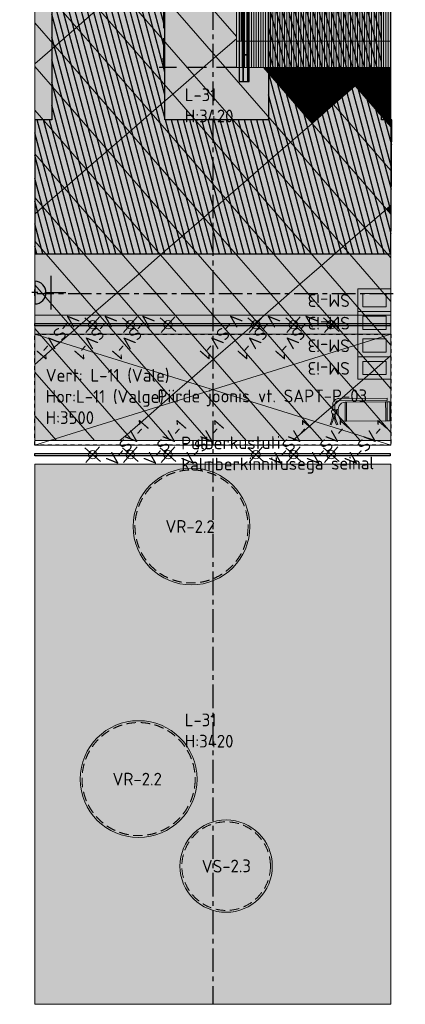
# Model space of a CAD drawing. Header units: millimetres. Extents: x -3074 to 179405, y -22 to 114374.
# Tile 6 of 184: x 128940 to 133032, y 45756 to 56208. Entities that reach past the tile are written whole.
import ezdxf

# ---------------------------------------------------------------- set-up
doc = ezdxf.new("R2010")
doc.units = ezdxf.units.MM
for name, pattern in [('Center', [400, 250, -50, 50, -50]), ('Hidden 100.00_ 50.00', [150, 100, -50]), ('Hidden Line', [317.5, 211.666667, -105.833333]), ('Hidden_100', [80, 40, -40])]:
    doc.linetypes.add(name, pattern=pattern)
doc.layers.get('0').update_dxf_attribs({"true_color": 0x000000})
for name, color, linetype, true_color in [('_SA-ELEKTER_pistikupesad', 7, 'Continuous', 0x9900cc), ('_SA-KUJA', 1, 'Continuous', 0xff0000), ('_SA-KUJA_hatch', 7, 'Continuous', 0xffd9d9), ('_SA-LAGI_katuseaknad', 7, 'Hidden_100', 0x0000bf), ('_SA-LAGI_tekst', 7, 'Continuous', 0x7f4f3f), ('_SA-PIIRE', 7, 'Continuous', 0x000000), ('_SA-SISUSTUS_DIM', 1, 'Continuous', 0xff0000), ('_SA-TREPP_tekst', 7, 'Continuous', 0x000000), ('_SA-VALGUSTUS_abi', 7, 'Center', 0xff9f7f)]:
    doc.layers.add(name, color=color, linetype=linetype, true_color=true_color)
for name, color, linetype, lineweight, true_color in [('_SA-LAGI', 7, 'Continuous', 9, 0x5b5b5b), ('_SA-LAGI_abi', 250, 'Continuous', 9, 0x333333), ('_SA-LAGI_hatch', 7, 'Continuous', 5, 0x787878), ('_SA-PORAND', 7, 'Continuous', 9, 0x5b5b5b), ('_SA-PORAND_hatch', 254, 'Continuous', 9, 0xbebebe), ('_SA-SISUSTUS_lahtine', 7, 'Continuous', 18, 0x7f4f3f), ('_SA-VALGUSTUS', 20, 'Continuous', 13, 0xff3f00)]:
    doc.layers.add(name, color=color, linetype=linetype, lineweight=lineweight, true_color=true_color)
doc.styles.add('DIN Pro Light-Light', font='txt')
doc.styles.add('DIN Pro Medium-Medium', font='txt')
doc.dimstyles.new('INP_100_DIM', dxfattribs={"dimtxt": 135, "dimasz": 100, "dimexe": 50, "dimexo": 0.5, "dimgap": 20, "dimtad": 0, "dimtih": 1, "dimtoh": 1, "dimdec": 0, "dimzin": 1, "dimdsep": 46, "dimtxsty": 'DIN Pro Light-Light', "dimcen": 2.5, "dimadec": 1, "dimazin": 1, "dimtfac": 1, "dimtdec": 4, "dimtix": 1, "dimtofl": 0, "dimtmove": 1, "dimatfit": 3, "dimfxl": 1, "dimtolj": 1, "dimtzin": 1, "dimarcsym": 0})
pattern_1 = [(0, (0, 0), (0, 0.125), [])]

# ---------------------------------------------------------------- blocks, each defined once
blk = doc.blocks.new('SM-i3')
at = {"color": 0, "linetype": 'ByBlock', "lineweight": -2}
for points in [[(0, -120), (0, 120), (-350, 120), (-350, -120)], [(-50, -70), (-50, 70), (-300, 70), (-300, -70)]]:
    blk.add_lwpolyline(points, close=True, dxfattribs=at)
at = {"color": 0, "linetype": 'ByBlock', "lineweight": -2, "insert": (311, 71), "char_height": 135, "width": 1240.3, "attachment_point": 2, "style": 'DIN Pro Medium-Medium'}
blk.add_mtext('SM-i3', dxfattribs=at)
blk = doc.blocks.new('_SA pistik(syvistatud) x1')
at = {"linetype": 'ByBlock', "lineweight": -2}
blk.add_hatch(color=0, dxfattribs=at).paths.add_polyline_path([(-80.2, 0), (80, 0), (80, 1.8), (79.9, 3.5), (79.8, 5.3), (79.6, 7.1), (79.4, 9), (79.2, 10.8), (78.9, 12.6), (78.5, 14.5), (78.1, 16.3), (77.7, 18.2), (77.2, 20), (76.7, 21.9), (76.1, 23.7), (75.5, 25.5), (74.8, 27.4), (74.1, 29.2), (73.3, 31), (72.5, 32.8), (71.7, 34.6), (70.7, 36.4), (69.8, 38.2), (68.8, 39.9), (67.7, 41.7), (66.6, 43.4), (65.5, 45), (64.3, 46.7), (63, 48.3), (61.7, 49.9), (60.4, 51.5), (59.1, 53), (57.6, 54.5), (56.2, 56), (54.7, 57.4), (53.2, 58.8), (51.7, 60.1), (50.1, 61.4), (48.5, 62.7), (46.8, 63.9), (45.1, 65.1), (43.4, 66.2), (41.7, 67.3), (40, 68.3), (38.2, 69.3), (36.5, 70.3), (34.7, 71.2), (32.8, 72), (31, 72.8), (29.2, 73.5), (27.4, 74.2), (25.5, 74.9), (23.7, 75.5), (21.8, 76), (19.9, 76.5), (18.1, 77), (16.2, 77.4), (14.4, 77.8), (12.5, 78.1), (10.7, 78.4), (8.9, 78.6), (7.1, 78.8), (5.3, 78.9), (3.5, 79), (1.7, 79.1), (-0.1, 79.1), (-1.9, 79.1), (-3.6, 79), (-5.4, 78.9), (-7.2, 78.8), (-9.1, 78.6), (-10.9, 78.4), (-12.7, 78.1), (-14.6, 77.8), (-16.4, 77.4), (-18.3, 77), (-20.1, 76.5), (-22, 76), (-23.8, 75.5), (-25.7, 74.9), (-27.5, 74.2), (-29.4, 73.5), (-31.2, 72.8), (-33, 72), (-34.8, 71.2), (-36.6, 70.3), (-38.4, 69.3), (-40.2, 68.3), (-41.9, 67.3), (-43.6, 66.2), (-45.3, 65.1), (-47, 63.9), (-48.6, 62.7), (-50.3, 61.4), (-51.8, 60.1), (-53.4, 58.8), (-54.9, 57.4), (-56.4, 56), (-57.8, 54.5), (-59.2, 53), (-60.6, 51.5), (-61.9, 49.9), (-63.2, 48.3), (-64.4, 46.7), (-65.6, 45), (-66.8, 43.4), (-67.9, 41.7), (-69, 39.9), (-70, 38.2), (-70.9, 36.4), (-71.8, 34.6), (-72.7, 32.8), (-73.5, 31), (-74.3, 29.2), (-75, 27.4), (-75.7, 25.5), (-76.3, 23.7), (-76.9, 21.9), (-77.4, 20), (-77.9, 18.2), (-78.3, 16.3), (-78.7, 14.5), (-79.1, 12.6), (-79.4, 10.8), (-79.6, 9), (-79.8, 7.1), (-80, 5.3), (-80.1, 3.5), (-80.2, 1.8)], flags=0)
at = {"color": 0, "linetype": 'ByBlock', "lineweight": -2}
for p, q in [((0, 70.7), (0, 218.6)), ((-120, 114.6), (120, 114.6)), ((0, 22), (0, -22)), ((22, 0), (-22, 0))]:
    blk.add_line(p, q, dxfattribs=at)
blk.add_lwpolyline([(-80.2, 0), (80, 0, 0.986995)], format="xyb", close=True, dxfattribs=at)
blk = doc.blocks.new('tulekustuti')
for points in [[(125, 550), (124, 550), (122, 550), (118, 550), (112, 550), (106, 550), (100, 550), (94, 550), (88, 550), (82, 550), (78, 550), (75, 550), (56, 547), (38, 540), (22, 528), (10, 513), (3, 494), (0, 475), (0, 475), (1, 475), (12, 475), (28, 475), (49, 475), (74, 475), (100, 475), (126, 475), (151, 475), (172, 475), (188, 475), (199, 475), (200, 475), (200, 475), (197, 494), (190, 513), (178, 528), (162, 540), (144, 547)], [(216, 30), (216, 30), (218, 30), (220, 30), (222, 30), (225, 30), (228, 30), (231, 30), (234, 30), (236, 30), (238, 30), (240, 30), (240, 543), (239, 551), (238, 560), (235, 568), (231, 575), (227, 582), (221, 588), (215, 594), (208, 598), (201, 602), (193, 605), (184, 606), (176, 607), (122, 607), (124, 601), (125, 595), (124, 589), (122, 583), (176, 583), (181, 583), (186, 582), (191, 580), (196, 578), (200, 575), (204, 571), (208, 567), (211, 563), (213, 558), (215, 553), (216, 548), (216, 543)], [(200, 460), (199, 460), (188, 460), (172, 460), (151, 460), (126, 460), (100, 460), (74, 460), (49, 460), (28, 460), (12, 460), (1, 460), (0, 460), (0, 45), (1, 45), (12, 45), (28, 45), (49, 45), (74, 45), (100, 45), (126, 45), (151, 45), (172, 45), (188, 45), (199, 45), (200, 45)], [(100, 30), (74, 30), (49, 30), (28, 30), (12, 30), (1, 30), (0, 30), (0, 0), (3, 0), (13, 0), (29, 0), (50, 0), (74, 0), (100, 0), (126, 0), (150, 0), (171, 0), (187, 0), (197, 0), (200, 0), (200, 30), (199, 30), (188, 30), (172, 30), (151, 30), (126, 30)]]:
    blk.add_hatch(color=0).paths.add_polyline_path(points, flags=0)
at = {"color": 0, "linetype": 'Continuous', "lineweight": 20}
for p, q in [((-34, 635), (-40, 623)), ((-18, 628), (-34, 635)), ((-1, 622), (-18, 628)), ((-40, 623), (-23, 616)), ((-40, 567), (-23, 574)), ((-34, 555), (-40, 567)), ((-18, 562), (-34, 555)), ((-23, 616), (-5, 609)), ((-23, 574), (-5, 581)), ((-1, 568), (-18, 562)), ((-5, 609), (13, 604)), ((-5, 581), (13, 586)), ((16, 617), (-1, 622)), ((16, 573), (-1, 568)), ((10, 513), (22, 528)), ((13, 604), (31, 600)), ((13, 586), (31, 590)), ((34, 613), (16, 617)), ((34, 577), (16, 573)), ((22, 528), (38, 540)), ((31, 600), (50, 597)), ((31, 590), (50, 593)), ((51, 610), (34, 613)), ((51, 580), (34, 577)), ((38, 540), (56, 547)), ((50, 597), (68, 596)), ((50, 593), (68, 594)), ((69, 609), (51, 610)), ((69, 581), (51, 580)), ((56, 547), (75, 550)), ((68, 596), (75, 595)), ((68, 594), (75, 595)), ((79, 608), (69, 609)), ((79, 582), (69, 581)), ((76, 601), (75, 595)), ((75, 595), (76, 589)), ((75, 550), (75, 565)), ((76, 565), (75, 565)), ((76, 550), (75, 550)), ((78, 608), (76, 601)), ((76, 589), (78, 582)), ((78, 565), (76, 565)), ((78, 550), (76, 550)), ((82, 613), (78, 608)), ((78, 582), (82, 577)), ((82, 565), (78, 565)), ((82, 550), (78, 550)), ((88, 617), (82, 613)), ((82, 577), (88, 573)), ((88, 565), (82, 565)), ((88, 550), (82, 550)), ((85, 565), (85, 575)), ((94, 619), (88, 617)), ((88, 573), (94, 571)), ((94, 565), (88, 565)), ((94, 550), (88, 550)), ((100, 620), (94, 619)), ((94, 571), (100, 570)), ((100, 565), (94, 565)), ((100, 550), (94, 550)), ((106, 619), (100, 620)), ((100, 570), (106, 571)), ((106, 565), (100, 565)), ((106, 550), (100, 550)), ((112, 617), (106, 619)), ((106, 571), (112, 573)), ((112, 565), (106, 565)), ((112, 550), (106, 550)), ((118, 613), (112, 617)), ((112, 573), (118, 577)), ((118, 565), (112, 565)), ((118, 550), (112, 550)), ((115, 565), (115, 575)), ((122, 608), (118, 613)), ((118, 577), (122, 582)), ((122, 565), (118, 565)), ((122, 550), (118, 550)), ((124, 601), (122, 608)), ((176, 607), (122, 607)), ((122, 582), (124, 589)), ((176, 583), (122, 583)), ((124, 565), (122, 565)), ((124, 550), (122, 550)), ((125, 595), (124, 601)), ((124, 589), (125, 595)), ((125, 565), (124, 565)), ((125, 550), (124, 550)), ((125, 550), (125, 565)), ((144, 547), (125, 550)), ((162, 540), (144, 547)), ((178, 528), (162, 540)), ((184, 606), (176, 607)), ((181, 583), (176, 583)), ((190, 513), (178, 528)), ((186, 582), (181, 583)), ((193, 605), (184, 606)), ((191, 580), (186, 582)), ((196, 578), (191, 580)), ((201, 602), (193, 605)), ((200, 575), (196, 578)), ((204, 571), (200, 575)), ((208, 598), (201, 602)), ((208, 567), (204, 571)), ((215, 594), (208, 598)), ((211, 563), (208, 567)), ((213, 558), (211, 563)), ((215, 553), (213, 558)), ((221, 588), (215, 594)), ((216, 548), (215, 553)), ((216, 543), (216, 548)), ((216, 30), (216, 543)), ((227, 582), (221, 588)), ((231, 575), (227, 582)), ((235, 568), (231, 575)), ((238, 560), (235, 568)), ((239, 551), (238, 560)), ((240, 543), (239, 551)), ((240, 30), (240, 543)), ((-2, 460), (-2, 475)), ((1, 475), (-2, 475)), ((1, 460), (-2, 460)), ((0, 475), (3, 494)), ((0, 475), (0, 475)), ((0, 45), (0, 460)), ((12, 475), (1, 475)), ((12, 460), (1, 460)), ((3, 494), (10, 513)), ((28, 475), (12, 475)), ((28, 460), (12, 460)), ((49, 475), (28, 475)), ((49, 460), (28, 460)), ((74, 475), (49, 475)), ((74, 460), (49, 460)), ((100, 475), (74, 475)), ((100, 460), (74, 460)), ((126, 475), (100, 475)), ((126, 460), (100, 460)), ((151, 475), (126, 475)), ((151, 460), (126, 460)), ((172, 475), (151, 475)), ((172, 460), (151, 460)), ((188, 475), (172, 475)), ((188, 460), (172, 460)), ((199, 475), (188, 475)), ((199, 460), (188, 460)), ((197, 494), (190, 513)), ((200, 475), (197, 494)), ((202, 475), (199, 475)), ((202, 460), (199, 460)), ((200, 475), (200, 475)), ((200, 45), (200, 460)), ((202, 460), (202, 475)), ((-2, 30), (-2, 45)), ((1, 45), (-2, 45)), ((1, 30), (-2, 30)), ((0, 0), (0, 30)), ((3, 0), (0, 0)), ((12, 45), (1, 45)), ((12, 30), (1, 30)), ((13, 0), (3, 0)), ((28, 45), (12, 45)), ((28, 30), (12, 30)), ((29, 0), (13, 0)), ((49, 45), (28, 45)), ((49, 30), (28, 30)), ((50, 0), (29, 0)), ((74, 45), (49, 45)), ((74, 30), (49, 30)), ((74, 0), (50, 0)), ((100, 45), (74, 45)), ((100, 30), (74, 30)), ((100, 0), (74, 0)), ((126, 45), (100, 45)), ((126, 30), (100, 30)), ((126, 0), (100, 0)), ((151, 45), (126, 45)), ((151, 30), (126, 30)), ((150, 0), (126, 0)), ((171, 0), (150, 0)), ((172, 45), (151, 45)), ((172, 30), (151, 30)), ((187, 0), (171, 0)), ((188, 45), (172, 45)), ((188, 30), (172, 30)), ((197, 0), (187, 0)), ((199, 45), (188, 45)), ((199, 30), (188, 30)), ((200, 0), (197, 0)), ((202, 45), (199, 45)), ((202, 30), (199, 30)), ((200, 0), (200, 30)), ((202, 30), (202, 45)), ((216, 30), (216, 30)), ((216, 30), (218, 30)), ((218, 30), (220, 30)), ((220, 30), (222, 30)), ((222, 30), (225, 30)), ((225, 30), (228, 30)), ((228, 30), (231, 30)), ((231, 30), (234, 30)), ((234, 30), (236, 30)), ((236, 30), (238, 30)), ((238, 30), (240, 30)), ((240, 30), (240, 30))]:
    blk.add_line(p, q, dxfattribs=at)
blk = doc.blocks.new('VR-2.2')
at = {"color": 0, "lineweight": -2}
blk.add_circle((0, 0), 620, dxfattribs=at)
at = {"color": 0, "linetype": 'Hidden 100.00_ 50.00', "lineweight": -2}
blk.add_circle((0, 0), 600, dxfattribs=at)
at = {"color": 0, "lineweight": -2, "insert": (-277, 67), "char_height": 135, "width": 1378.03, "attachment_point": 1, "style": 'DIN Pro Medium-Medium'}
blk.add_mtext('VR-2.2', dxfattribs=at)
blk = doc.blocks.new('VS-2.3')
at = {"color": 0}
blk.add_circle((0, -490), 490, dxfattribs=at)
at = {"color": 0, "linetype": 'Hidden 100.00_ 50.00', "lineweight": -2}
blk.add_circle((0, -490), 470, dxfattribs=at)
at = {"color": 0, "lineweight": -2, "insert": (-259, -422), "char_height": 135, "width": 1352.95, "attachment_point": 1, "style": 'DIN Pro Medium-Medium'}
blk.add_mtext('VS-2.3', dxfattribs=at)
blk = doc.blocks.new('V-SV-1')
at = {"color": 0, "linetype": 'ByBlock', "lineweight": -2}
for p, q in [((0, -110), (0, 110)), ((-110, 0), (110, 0))]:
    blk.add_line(p, q, dxfattribs=at)
blk.add_circle((0, 0), 45, dxfattribs=at)
at = {"color": 0, "linetype": 'ByBlock', "lineweight": -2, "insert": (50, -131), "char_height": 135, "width": 1373.61, "attachment_point": 1, "style": 'DIN Pro Medium-Medium'}
blk.add_mtext('V-SV-1', dxfattribs=at)
blk = doc.blocks.new('*D671')
at = {"layer": '_SA-SISUSTUS_DIM', "color": 0, "linetype": 'Hidden Line', "lineweight": -2}
for p, q in [((131239, 64960), (130419, 64960)), ((130469, 64860), (130469, 60465)), ((130469, 55800), (130469, 60195)), ((131239, 55700), (130419, 55700))]:
    blk.add_line(p, q, dxfattribs=at)
at = {"layer": '_SA-SISUSTUS_DIM', "color": 0}
for points in [[(130486, 64860), (130452, 64860), (130469, 64960)], [(130452, 55800), (130486, 55800), (130469, 55700)]]:
    blk.add_solid(points, dxfattribs=at)
at = {"layer": 'Defpoints', "color": 0}
for p in [(131240, 64960), (130469, 55700), (131240, 55700)]:
    blk.add_point(p, dxfattribs=at)
at = {"layer": '_SA-SISUSTUS_DIM', "color": 0, "insert": (130469, 60330), "char_height": 135, "attachment_point": 5, "style": 'DIN Pro Light-Light'}
blk.add_mtext('\\A1;9260', dxfattribs=at)

msp = doc.modelspace()

# ---------------------------------------------------------------- hatches: boundary and pattern name
at = {"layer": '_SA-KUJA_hatch'}
h = msp.add_hatch(dxfattribs=at)
h.set_pattern_fill('Hatch1', color=256, scale=500, angle=285, style=0, pattern_type=2)
h.set_pattern_definition([(285, (0, 0), (60.370364, 16.17619), [])])
h.paths.add_polyline_path([(130480.3, 69056.5), (130480.3, 55146.1), (131580.2, 55146.1), (131580.2, 61307.5), (132780.2, 61920), (132780.2, 55146.1), (132890, 55146.1), (132880, 53721.5), (129100, 53721.5), (129100, 55146.1), (129280.3, 55146.1), (129280.3, 69056.5), (122910, 69056.5), (122910, 70256.5), (134083.2, 70256.5), (168131.4, 99854.1), (168609.9, 100270.1), (164958.9, 104473.2), (165864.5, 105260.5), (170389.6, 100054.9), (169907.3, 99635.6), (169928.7, 99607.7), (169019.7, 98824.4), (168916.1, 98946.2), (134531.9, 69056.5)], flags=0)
at = {"layer": '_SA-LAGI_hatch'}
h = msp.add_hatch(dxfattribs=at)
h.set_pattern_fill('Squares', color=256, scale=200, style=0, pattern_type=2)
h.set_pattern_definition([(0, (0, 0), (0, 50), [50, -50]), (90, (0, 0), (-50, 3e-15), [50, -50])])
h.paths.add_polyline_path([(129100, 53070), (132880, 53070), (132880, 57480), (129100, 57480)], flags=0)
h = msp.add_hatch(dxfattribs=at)
h.set_pattern_fill('Squares', color=256, scale=200, style=0, pattern_type=2)
h.set_pattern_definition([(1e-07, (0, 0), (-1e-07, 50), [50, -50]), (90, (0, 0), (-50, -1e-07), [50, -50])])
h.paths.add_polyline_path([(132880, 45755.9), (129100, 45755.9), (129100, 51490), (132880, 51490)], flags=0)
at = {"layer": '_SA-PORAND_hatch', "true_color": 0xffbf00}
h = msp.add_hatch(dxfattribs=at)
h.set_pattern_fill('Hatch1', color=40, scale=200, angle=90, style=0, pattern_type=2)
h.set_pattern_definition([(90, (0, 0), (-25, 2e-15), [])])
h.paths.add_polyline_path([(131290, 55700), (132880, 55700), (132880, 64910), (131290, 64910)], flags=0)
at = {"layer": '_SA-PORAND_hatch', "true_color": 0xfafafa}
for points in [[(129100, 56637.5), (129544.4, 56126.2), (129773.9, 56325.6), (129100, 57100.8)], [(131240, 56029.2), (130462.1, 56924), (130232.7, 56724.5), (131022.6, 55815.9), (131240, 56004.8)], [(131022.6, 55815.9), (130232.7, 56724.5), (130003.3, 56525.1), (130793.2, 55616.4)], [(129100, 56174.1), (129315, 55926.8), (129544.4, 56126.2), (129100, 56637.5)], [(130793.2, 55616.4), (130003.3, 56525.1), (129773.9, 56325.6), (130563.7, 55417)], [(130334.3, 55217.5), (129544.4, 56126.2), (129315, 55926.8), (130104.9, 55018.1)], [(131812.5, 54907.2), (131022.6, 55815.9), (130793.2, 55616.4), (131583.1, 54707.8)], [(131583.1, 54707.8), (130793.2, 55616.4), (130563.7, 55417), (131353.6, 54508.3)], [(132880, 55069.3), (132500.8, 55505.5), (132271.4, 55306.1), (132880, 54605.9)], [(129100, 54784), (129416.6, 54419.8), (129646, 54619.2), (129100, 55247.3)], [(130894.8, 54109.4), (130104.9, 55018.1), (129875.5, 54818.7), (130665.3, 53910)], [(130206.5, 53511.1), (129416.6, 54419.8), (129187.2, 54220.3), (129977.1, 53311.7)], [(131914.1, 53400.2), (131124.2, 54308.9), (130894.8, 54109.4), (131684.7, 53200.8)], [(129100, 53857.2), (129747.6, 53112.2), (129977.1, 53311.7), (129187.2, 54220.3), (129100, 54144.6)], [(131455.2, 53001.3), (130665.3, 53910), (130435.9, 53710.5), (131225.8, 52801.9)], [(132880, 53215.8), (132373, 53799.1), (132143.5, 53599.6), (132880, 52752.4)], [(132880, 52752.4), (132143.5, 53599.6), (131914.1, 53400.2), (132704, 52491.5), (132880, 52644.5)], [(130996.4, 52602.4), (130206.5, 53511.1), (129977.1, 53311.7), (130766.9, 52403)], [(130766.9, 52403), (129977.1, 53311.7), (129747.6, 53112.2), (130537.5, 52203.5)], [(132474.6, 52292.1), (131684.7, 53200.8), (131455.2, 53001.3), (132245.1, 52092.6)], [(130537.5, 52203.5), (129747.6, 53112.2), (129518.2, 52912.8), (130308.1, 52004.1)], [(129100, 52549.2), (129288.8, 52713.3), (129100, 52930.5)], [(132015.7, 51893.2), (131225.8, 52801.9), (130996.4, 52602.4), (131746.1, 51740), (131839.5, 51740)], [(131746.1, 51740), (130996.4, 52602.4), (130766.9, 52403), (131343.3, 51740)], [(132880, 52644.5), (132704, 52491.5), (132880, 52289.1)], [(129100, 52467.1), (129732.1, 51740), (129329.3, 51740), (129100, 52003.7)], [(131343.3, 51740), (130766.9, 52403), (130537.5, 52203.5), (130940.5, 51740)]]:
    msp.add_hatch(color=7, dxfattribs=at).paths.add_polyline_path(points, flags=0)
at = {"layer": '_SA-PORAND_hatch', "true_color": 0xdcdcdc}
for points in [[(131240, 56492.5), (130691.6, 57123.4), (130462.1, 56924), (131240, 56029.2)], [(129100, 55710.7), (129875.5, 54818.7), (130104.9, 55018.1), (129315, 55926.8), (129100, 55739.9)], [(129100, 55247.3), (129646, 54619.2), (129875.5, 54818.7), (129100, 55710.7)], [(132602.4, 53998.5), (131812.5, 54907.2), (131583.1, 54707.8), (132373, 53799.1)], [(130665.3, 53910), (129875.5, 54818.7), (129646, 54619.2), (130435.9, 53710.5)], [(132373, 53799.1), (131583.1, 54707.8), (131353.6, 54508.3), (132143.5, 53599.6)], [(132143.5, 53599.6), (131353.6, 54508.3), (131124.2, 54308.9), (131914.1, 53400.2)], [(132880, 54142.6), (132831.8, 54198), (132602.4, 53998.5), (132880, 53679.2)], [(132880, 53679.2), (132602.4, 53998.5), (132373, 53799.1), (132880, 53215.8)], [(129100, 53393.8), (129518.2, 52912.8), (129747.6, 53112.2), (129100, 53857.2)], [(131225.8, 52801.9), (130435.9, 53710.5), (130206.5, 53511.1), (130996.4, 52602.4)], [(132704, 52491.5), (131914.1, 53400.2), (131684.7, 53200.8), (132474.6, 52292.1)], [(130004.3, 51740), (130078.7, 51804.7), (129288.8, 52713.3), (129100, 52549.2), (129100, 52467.1), (129732.1, 51740)], [(132880, 51825.7), (132474.6, 52292.1), (132245.1, 52092.6), (132551.7, 51740), (132880, 51740)], [(132551.7, 51740), (132245.1, 52092.6), (132015.7, 51893.2), (132148.9, 51740)], [(129100, 52003.7), (129099.5, 51740.4), (129329.3, 51740)], [(130537.7, 51740), (130308.1, 52004.1), (130078.7, 51804.7), (130134.9, 51740)], [(132148.9, 51740), (132015.7, 51893.2), (131839.5, 51740)]]:
    msp.add_hatch(color=254, dxfattribs=at).paths.add_polyline_path(points, flags=0)
at = {"layer": '_SA-PORAND_hatch', "true_color": 0xebebeb}
for points in [[(130563.7, 55417), (129773.9, 56325.6), (129544.4, 56126.2), (130334.3, 55217.5)], [(129100, 55739.9), (129315, 55926.8), (129100, 56174.1)], [(131353.6, 54508.3), (130563.7, 55417), (130334.3, 55217.5), (131124.2, 54308.9)], [(132880, 54605.9), (132271.4, 55306.1), (132041.9, 55106.6), (132831.8, 54198), (132880, 54239.8)], [(131124.2, 54308.9), (130334.3, 55217.5), (130104.9, 55018.1), (130894.8, 54109.4)], [(132831.8, 54198), (132041.9, 55106.6), (131812.5, 54907.2), (132602.4, 53998.5)], [(129100, 54320.6), (129187.2, 54220.3), (129416.6, 54419.8), (129100, 54784)], [(130435.9, 53710.5), (129646, 54619.2), (129416.6, 54419.8), (130206.5, 53511.1)], [(129100, 54144.6), (129187.2, 54220.3), (129100, 54320.6)], [(132880, 54239.8), (132831.8, 54198), (132880, 54142.6)], [(131684.7, 53200.8), (130894.8, 54109.4), (130665.3, 53910), (131455.2, 53001.3)], [(129100, 52930.5), (129288.8, 52713.3), (129518.2, 52912.8), (129100, 53393.8)], [(132245.1, 52092.6), (131455.2, 53001.3), (131225.8, 52801.9), (132015.7, 51893.2)], [(130308.1, 52004.1), (129518.2, 52912.8), (129288.8, 52713.3), (130078.7, 51804.7)], [(132880, 52289.1), (132704, 52491.5), (132474.6, 52292.1), (132880, 51825.7)], [(130940.5, 51740), (130537.5, 52203.5), (130308.1, 52004.1), (130537.7, 51740)], [(130134.9, 51740), (130078.7, 51804.7), (130004.3, 51740)]]:
    msp.add_hatch(color=7, dxfattribs=at).paths.add_polyline_path(points, flags=0)
at = {"layer": '_SA-PORAND_hatch', "true_color": 0xfafafa}
h = msp.add_hatch(dxfattribs=at)
h.set_pattern_fill('Hatch1', style=0, pattern_type=2)
h.set_pattern_definition(pattern_1)
h.paths.add_polyline_path([(131240, 55700), (131240, 55980), (131240, 56004.8), (131022.6, 55815.9), (131812.5, 54907.2), (132041.9, 55106.6), (131526.1, 55700)], flags=0)
at = {"layer": '_SA-PORAND_hatch', "true_color": 0xebebeb}
h = msp.add_hatch(dxfattribs=at)
h.set_pattern_fill('Hatch1', style=0, pattern_type=2)
h.set_pattern_definition(pattern_1)
h.paths.add_polyline_path([(131928.9, 55700), (131526.1, 55700), (132041.9, 55106.6), (132271.4, 55306.1)], flags=0)
at = {"layer": '_SA-PORAND_hatch', "true_color": 0xdcdcdc}
h = msp.add_hatch(dxfattribs=at)
h.set_pattern_fill('Hatch1', color=254, style=0, pattern_type=2)
h.set_pattern_definition(pattern_1)
h.paths.add_polyline_path([(132271.4, 55306.1), (132500.8, 55505.5), (132331.7, 55700), (131928.9, 55700)], flags=0)
h = msp.add_hatch(dxfattribs=at)
h.set_pattern_fill('Hatch1', color=254, style=0, pattern_type=2)
h.set_pattern_definition(pattern_1)
h.paths.add_polyline_path([(132500.8, 55505.5), (132724.5, 55700), (132331.7, 55700)], flags=0)
at = {"layer": '_SA-PORAND_hatch', "true_color": 0xfafafa}
h = msp.add_hatch(dxfattribs=at)
h.set_pattern_fill('Hatch1', style=0, pattern_type=2)
h.set_pattern_definition(pattern_1)
h.paths.add_polyline_path([(132880, 55532.7), (132734.5, 55700), (132724.5, 55700), (132500.8, 55505.5), (132880, 55069.3)], flags=0)
h = msp.add_hatch(dxfattribs=at)
h.set_pattern_fill('Hatch1', style=0, pattern_type=2)
h.set_pattern_definition(pattern_1)
h.paths.add_polyline_path([(132880, 55700), (132734.5, 55700), (132880, 55532.7)], flags=0)

# ---------------------------------------------------------------- linework, layer by layer
at = {"layer": '_SA-KUJA', "color": 1, "true_color": 0xff0000}
msp.add_lwpolyline([(129280.3, 69056.5), (129280.3, 55146.1), (129100, 55146.1), (129100, 53721.5), (132880, 53721.5), (132890, 55146.1), (132780.2, 55146.1), (132780.2, 61920), (131580.2, 61307.5), (131580.2, 55146.1), (130480.3, 55146.1), (130480.3, 69056.5)], dxfattribs=at)
at = {"layer": '_SA-LAGI'}
msp.add_lwpolyline([(129100, 52870), (132880, 52870), (132880, 51690), (129100, 51690)], close=True, dxfattribs=at)
at = {"layer": '_SA-LAGI_abi'}
for p, q in [((129100, 51690), (132880, 52870)), ((132880, 51690), (129100, 52870))]:
    msp.add_line(p, q, dxfattribs=at)
at = {"layer": '_SA-LAGI_hatch'}
for points in [[(129100, 53070), (132880, 53070), (132880, 57480), (129100, 57480)], [(132880, 45755.9), (129100, 45755.9), (129100, 51490), (132880, 51490)]]:
    msp.add_lwpolyline(points, close=True, dxfattribs=at)
at = {"layer": '_SA-LAGI_katuseaknad'}
msp.add_lwpolyline([(132880, 52870), (132880, 51690), (129100, 51690), (129100, 52870)], close=True, dxfattribs=at)
at = {"layer": '_SA-PIIRE'}
for points in [[(131270, 55550), (131311, 55550), (131311, 64929), (131270, 64929)], [(131376, 55832.9), (131376, 59480), (131311, 59480), (131311, 55832.9)], [(131376, 55832.9), (131376, 59480), (131358, 59480), (131358, 55832.9)], [(131376, 55550), (131376, 55832.9), (131311, 55832.9), (131311, 55550)], [(131376, 55550), (131376, 55832.9), (131358, 55832.9), (131358, 55550)]]:
    msp.add_lwpolyline(points, close=True, dxfattribs=at)
at = {"layer": '_SA-PORAND'}
msp.add_line((129100, 52003.7), (129329.3, 51740), dxfattribs=at)
msp.add_lwpolyline([(147282.6, 79925.2), (132880, 67405.2), (132880, 64960), (131240, 64960), (131240, 55980), (132880, 55980), (132880, 51740), (129100, 51740), (129100, 67510), (127405, 67510), (127406, 71829)], dxfattribs=at)
for points in [[(131290, 55980), (132880, 55980), (132880, 64910), (131290, 64910)], [(129100, 56637.5), (129544.4, 56126.2), (129773.9, 56325.6), (129100, 57100.8)], [(131240, 56492.5), (130691.6, 57123.4), (130462.1, 56924), (131240, 56029.2)], [(131240, 56029.2), (130462.1, 56924), (130232.7, 56724.5), (131022.6, 55815.9), (131240, 56004.8)], [(131022.6, 55815.9), (130232.7, 56724.5), (130003.3, 56525.1), (130793.2, 55616.4)], [(129100, 56174.1), (129315, 55926.8), (129544.4, 56126.2), (129100, 56637.5)], [(130793.2, 55616.4), (130003.3, 56525.1), (129773.9, 56325.6), (130563.7, 55417)], [(130563.7, 55417), (129773.9, 56325.6), (129544.4, 56126.2), (130334.3, 55217.5)], [(129100, 55739.9), (129315, 55926.8), (129100, 56174.1)], [(130334.3, 55217.5), (129544.4, 56126.2), (129315, 55926.8), (130104.9, 55018.1)], [(129100, 55710.7), (129875.5, 54818.7), (130104.9, 55018.1), (129315, 55926.8), (129100, 55739.9)], [(131240, 55700), (131240, 55980), (131240, 56004.8), (131022.6, 55815.9), (131812.5, 54907.2), (132041.9, 55106.6), (131526.1, 55700)], [(131812.5, 54907.2), (131022.6, 55815.9), (130793.2, 55616.4), (131583.1, 54707.8)], [(129100, 55247.3), (129646, 54619.2), (129875.5, 54818.7), (129100, 55710.7)], [(131583.1, 54707.8), (130793.2, 55616.4), (130563.7, 55417), (131353.6, 54508.3)], [(131928.9, 55700), (131526.1, 55700), (132041.9, 55106.6), (132271.4, 55306.1)], [(132331.7, 55700), (131928.9, 55700), (132271.4, 55306.1), (132500.8, 55505.5)], [(132500.8, 55505.5), (132724.5, 55700), (132331.7, 55700)], [(132724.5, 55700), (132500.8, 55505.5), (132880, 55069.3), (132880, 55532.7), (132734.5, 55700)], [(132880, 55700), (132734.5, 55700), (132880, 55532.7)], [(132880, 55069.3), (132500.8, 55505.5), (132271.4, 55306.1), (132880, 54605.9)], [(131353.6, 54508.3), (130563.7, 55417), (130334.3, 55217.5), (131124.2, 54308.9)], [(132880, 54605.9), (132271.4, 55306.1), (132041.9, 55106.6), (132831.8, 54198), (132880, 54239.8)], [(129100, 54784), (129416.6, 54419.8), (129646, 54619.2), (129100, 55247.3)], [(131124.2, 54308.9), (130334.3, 55217.5), (130104.9, 55018.1), (130894.8, 54109.4)], [(132831.8, 54198), (132041.9, 55106.6), (131812.5, 54907.2), (132602.4, 53998.5)], [(130894.8, 54109.4), (130104.9, 55018.1), (129875.5, 54818.7), (130665.3, 53910)], [(132602.4, 53998.5), (131812.5, 54907.2), (131583.1, 54707.8), (132373, 53799.1)], [(129100, 54320.6), (129187.2, 54220.3), (129416.6, 54419.8), (129100, 54784)], [(130665.3, 53910), (129875.5, 54818.7), (129646, 54619.2), (130435.9, 53710.5)], [(132373, 53799.1), (131583.1, 54707.8), (131353.6, 54508.3), (132143.5, 53599.6)], [(130435.9, 53710.5), (129646, 54619.2), (129416.6, 54419.8), (130206.5, 53511.1)], [(132143.5, 53599.6), (131353.6, 54508.3), (131124.2, 54308.9), (131914.1, 53400.2)], [(130206.5, 53511.1), (129416.6, 54419.8), (129187.2, 54220.3), (129977.1, 53311.7)], [(129100, 54144.6), (129187.2, 54220.3), (129100, 54320.6)], [(131914.1, 53400.2), (131124.2, 54308.9), (130894.8, 54109.4), (131684.7, 53200.8)], [(129100, 53857.2), (129747.6, 53112.2), (129977.1, 53311.7), (129187.2, 54220.3), (129100, 54144.6)], [(132880, 54142.6), (132831.8, 54198), (132602.4, 53998.5), (132880, 53679.2)], [(132880, 54239.8), (132831.8, 54198), (132880, 54142.6)], [(131684.7, 53200.8), (130894.8, 54109.4), (130665.3, 53910), (131455.2, 53001.3)], [(132880, 53679.2), (132602.4, 53998.5), (132373, 53799.1), (132880, 53215.8)], [(129100, 53393.8), (129518.2, 52912.8), (129747.6, 53112.2), (129100, 53857.2)], [(131455.2, 53001.3), (130665.3, 53910), (130435.9, 53710.5), (131225.8, 52801.9)], [(132880, 53215.8), (132373, 53799.1), (132143.5, 53599.6), (132880, 52752.4)], [(131225.8, 52801.9), (130435.9, 53710.5), (130206.5, 53511.1), (130996.4, 52602.4)], [(132880, 52752.4), (132143.5, 53599.6), (131914.1, 53400.2), (132704, 52491.5), (132880, 52644.5)], [(130996.4, 52602.4), (130206.5, 53511.1), (129977.1, 53311.7), (130766.9, 52403)], [(129100, 52930.5), (129288.8, 52713.3), (129518.2, 52912.8), (129100, 53393.8)], [(130766.9, 52403), (129977.1, 53311.7), (129747.6, 53112.2), (130537.5, 52203.5)], [(132704, 52491.5), (131914.1, 53400.2), (131684.7, 53200.8), (132474.6, 52292.1)], [(132474.6, 52292.1), (131684.7, 53200.8), (131455.2, 53001.3), (132245.1, 52092.6)], [(130537.5, 52203.5), (129747.6, 53112.2), (129518.2, 52912.8), (130308.1, 52004.1)], [(132245.1, 52092.6), (131455.2, 53001.3), (131225.8, 52801.9), (132015.7, 51893.2)], [(129100, 52549.2), (129288.8, 52713.3), (129100, 52930.5)], [(130308.1, 52004.1), (129518.2, 52912.8), (129288.8, 52713.3), (130078.7, 51804.7)], [(132015.7, 51893.2), (131225.8, 52801.9), (130996.4, 52602.4), (131746.1, 51740), (131839.5, 51740)], [(130004.3, 51740), (130078.7, 51804.7), (129288.8, 52713.3), (129100, 52549.2), (129100, 52467.1), (129732.1, 51740)], [(131746.1, 51740), (130996.4, 52602.4), (130766.9, 52403), (131343.3, 51740)], [(132880, 52644.5), (132704, 52491.5), (132880, 52289.1)], [(132880, 52289.1), (132704, 52491.5), (132474.6, 52292.1), (132880, 51825.7)], [(129100, 52467.1), (129732.1, 51740), (129329.3, 51740), (129100, 52003.7)], [(131343.3, 51740), (130766.9, 52403), (130537.5, 52203.5), (130940.5, 51740)], [(132880, 51825.7), (132474.6, 52292.1), (132245.1, 52092.6), (132551.7, 51740), (132880, 51740)], [(130940.5, 51740), (130537.5, 52203.5), (130308.1, 52004.1), (130537.7, 51740)], [(132551.7, 51740), (132245.1, 52092.6), (132015.7, 51893.2), (132148.9, 51740)], [(129100, 52003.7), (129099.5, 51740.4), (129329.3, 51740)], [(130537.7, 51740), (130308.1, 52004.1), (130078.7, 51804.7), (130134.9, 51740)], [(132148.9, 51740), (132015.7, 51893.2), (131839.5, 51740)], [(130134.9, 51740), (130078.7, 51804.7), (130004.3, 51740)]]:
    msp.add_lwpolyline(points, close=True, dxfattribs=at)
at = {"layer": '_SA-VALGUSTUS', "color": 0, "linetype": 'ByBlock', "lineweight": -2}
for points in [[(129100, 52957.5), (129100, 52982.5), (132870, 52982.4), (132870, 52957.4)], [(132870, 51602.3), (132870, 51577.3), (129100, 51577.5), (129100, 51602.5)]]:
    msp.add_lwpolyline(points, close=True, dxfattribs=at)
at = {"layer": '_SA-VALGUSTUS_abi'}
for p, q in [((130990, 67150), (130990, 45760)), ((132903.4, 53298.1), (129123.4, 53298.1))]:
    msp.add_line(p, q, dxfattribs=at)

# ---------------------------------------------------------------- block references
at = {"layer": '_SA-ELEKTER_pistikupesad', "xscale": 1.499999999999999, "yscale": 1.499999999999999, "zscale": 1.5, "rotation": 269.999999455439}
msp.add_blockref('_SA pistik(syvistatud) x1', (129100, 53310.1), dxfattribs=at)
at = {"layer": '_SA-KUJA', "rotation": 90.39489875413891}
msp.add_blockref('tulekustuti', (132869.6, 51950), dxfattribs=at)
at = {"layer": '_SA-SISUSTUS_lahtine', "rotation": 179.9999999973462}
for p in [(132530, 53230), (132530, 52990), (132530, 52750), (132530, 52510)]:
    msp.add_blockref('SM-i3', p, dxfattribs=at)
at = {"layer": '_SA-VALGUSTUS'}
for name, p, rotation in [('V-SV-1', (129714.3, 52970), 228.9983288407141), ('V-SV-1', (130114.3, 52970), 228.9983288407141), ('V-SV-1', (130514.3, 52970), 228.9983288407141), ('V-SV-1', (131445.7, 52969.9), 228.9983288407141), ('V-SV-1', (131845.7, 52969.9), 228.9983288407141), ('V-SV-1', (132245.7, 52969.9), 228.9983288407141), ('V-SV-1', (129714.3, 51590.1), 48.99899730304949), ('V-SV-1', (130114.3, 51590.1), 48.99899730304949), ('V-SV-1', (130514.3, 51590.1), 48.99899730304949), ('V-SV-1', (131445.6, 51590), 48.99899730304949), ('V-SV-1', (131845.6, 51590), 48.99899730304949), ('V-SV-1', (132245.6, 51590), 48.99899730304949), ('VR-2.2', (130763.3, 50828.1), 359.6763434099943), ('VS-2.3', (131125.6, 47712.7), 0.620562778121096)]:
    msp.add_blockref(name, p, dxfattribs=dict(at, rotation=rotation))
msp.add_blockref('VR-2.2', (130201.8, 48146.6), dxfattribs=at)

# ---------------------------------------------------------------- texts
at = {"layer": '_SA-KUJA', "insert": (130653.3, 51780.7), "char_height": 135, "width": 4666.721, "attachment_point": 1, "rotation": 0.39494, "style": 'DIN Pro Medium-Medium'}
msp.add_mtext('{\\fDIN Pro;Pulberkustuti}\\P{\\fDIN Pro;kalmberkinnitusega seinal}\\P', dxfattribs=at)
at = {"layer": '_SA-LAGI_tekst', "char_height": 135, "attachment_point": 1, "rotation": 359.92692, "style": 'DIN Pro Medium-Medium'}
for s, insert, width in [('{\\fDIN Pro;L-31}\\P{\\fDIN Pro;H:3420}\\P', (130691.7, 55478.5), 1426.721), ('{\\fDIN Pro;Vert: L-11 (Vale)}\\P{\\fDIN Pro;Hor:L-11 (Valge)}\\P{\\fDIN Pro;H:3500}\\P', (129215.5, 52501.4), 3033.443), ('{\\fDIN Pro;L-31}\\P{\\fDIN Pro;H:3420}\\P', (130691.7, 48841.9), 1426.721)]:
    msp.add_mtext(s, dxfattribs=dict(at, insert=insert, width=width))
at = {"layer": '_SA-TREPP_tekst', "insert": (130401.9, 52279.1), "char_height": 135, "width": 4826.066, "attachment_point": 1, "rotation": 0.08039, "style": 'DIN Pro Medium-Medium'}
msp.add_mtext('Piirde joonis vt. SAPT-P-03', dxfattribs=at)

# ---------------------------------------------------------------- dimensions: what is measured, and where the dimension line sits
at = {"layer": '_SA-SISUSTUS_DIM', "linetype": 'Hidden Line'}
dim = msp.add_linear_dim(base=(130469, 55700), p1=(131240, 64960), p2=(131240, 55700), angle=270, dimstyle='INP_100_DIM', override={"dimtxt": 135, "dimasz": 100, "dimexe": 50, "dimexo": 0.5, "dimgap": 20, "dimdec": 0, "dimzin": 1, "dimtxsty": 'DIN Pro Light-Light', "dimsah": 0, "dimcen": 2.5, "dimadec": 1, "dimazin": 1, "dimtix": 0, "dimtmove": 0, "dimtzin": 1}, dxfattribs=at)
dim.commit()
dim.dimension.update_dxf_attribs({"geometry": '*D671', "text_midpoint": (130469, 60330)})

doc.saveas('drawing.dxf')
